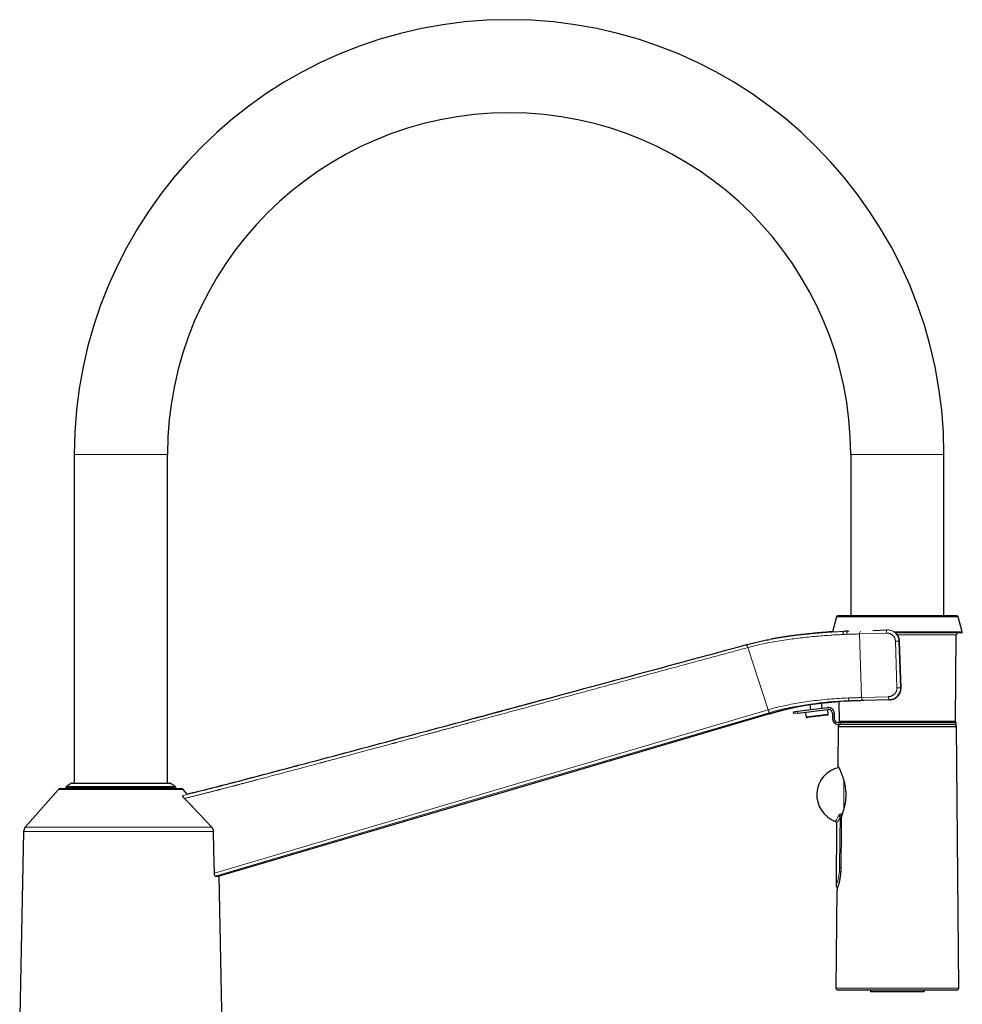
# Model space of a CAD drawing. Header units: millimetres. Extents: x 8 to 947, y 12 to 1137.
# Tile 41 of 41: x 704 to 947, y 883 to 1137. Entities that reach past the tile are written whole.
import ezdxf

# ---------------------------------------------------------------- set-up
doc = ezdxf.new("R2010")
doc.units = ezdxf.units.MM

msp = doc.modelspace()

# ---------------------------------------------------------------- linework, layer by layer
at = {"color": 7, "linetype": 'Continuous', "lineweight": 30}
for p, q in [((718.06, 1024.87), (718.06, 940.27)), ((742.06, 940.27), (742.06, 1024.87)), ((918.06, 1024.87), (918.06, 983.37)), ((942.06, 983.37), (942.06, 1024.87)), ((914.37, 983.07), (913.34, 979.25)), ((945.36, 983.37), (914.75, 983.37)), ((946.79, 979.19), (945.75, 983.07)), ((917.4, 979.39), (917.36, 979.39)), ((923.77, 979.6), (927.41, 979.72)), ((946.6, 978.93), (929.57, 978.93)), ((931.01, 964.83), (930.61, 976.82)), ((945.06, 956.24), (945.25, 978.44)), ((913.45, 961.15), (915.01, 961.26)), ((915.01, 961.26), (915.06, 956.24)), ((928, 961.73), (921.41, 961.52)), ((928.15, 961.74), (928, 961.73)), ((903.34, 958.64), (904.33, 958.77)), ((903.4, 958.15), (903.34, 958.64)), ((904.33, 958.77), (912.14, 959.72)), ((904.39, 958.27), (912.2, 959.23)), ((906.2, 959.06), (906.42, 959.08)), ((906.2, 959.06), (906.21, 959)), ((906.42, 959.08), (912.15, 959.77)), ((907.53, 960.52), (907.69, 959.24)), ((910.66, 959.6), (910.51, 960.89)), ((912.15, 959.73), (912.15, 959.77)), ((912.21, 958.04), (912.17, 959.22)), ((897.14, 958.12), (755.35, 916.28)), ((904.39, 958.27), (903.4, 958.15)), ((906.31, 958.5), (906.55, 957.36)), ((911.95, 957.74), (906.88, 957.13)), ((913.32, 958.24), (913.32, 956.87)), ((913.82, 958.24), (913.82, 956.87)), ((944.86, 956.04), (915.26, 956.04)), ((919.81, 956.04), (919.81, 955.87)), ((940.31, 955.87), (940.31, 956.04)), ((914.8, 954.87), (914.72, 944.87)), ((914.8, 954.87), (945.31, 954.87)), ((915.32, 955.87), (914.82, 955.87)), ((915.32, 955.37), (914.82, 955.37)), ((915.32, 955.87), (915.32, 955.37)), ((945.21, 955.87), (915.32, 955.87)), ((945.21, 955.37), (915.32, 955.37)), ((945.21, 955.37), (945.21, 955.87)), ((945.87, 887.47), (945.31, 954.87)), ((714.02, 938.63), (705.45, 928.91)), ((714.55, 938.87), (745.57, 938.87)), ((715.91, 939.11), (715.91, 938.87)), ((717.33, 940.22), (716.04, 939.36)), ((717.5, 940.27), (721.17, 940.27)), ((721.17, 940.27), (742.62, 940.27)), ((744.07, 939.36), (742.78, 940.22)), ((744.21, 938.87), (744.21, 939.11)), ((747.15, 937.43), (746.09, 938.63)), ((914.42, 929.94), (914.28, 913.9)), ((705, 927.76), (704, 880.12)), ((756.85, 844.93), (755.35, 916.28)), ((914.45, 912.65), (914.24, 887.47)), ((945.37, 886.97), (914.74, 886.97)), ((923.11, 886.97), (923.11, 886.47)), ((930.06, 886.47), (923.11, 886.47)), ((937.01, 886.47), (930.06, 886.47)), ((937.01, 886.47), (937.01, 886.97))]:
    msp.add_line(p, q, dxfattribs=at)
at = {"color": 8, "linetype": 'Continuous', "lineweight": 0}
for p, q in [((742.06, 1024.87), (718.06, 1024.87)), ((918.06, 1024.87), (942.06, 1024.87)), ((945.75, 983.07), (914.37, 983.07)), ((916.67, 979.37), (916.43, 979.35)), ((917.36, 979.39), (917.65, 979.4)), ((927.23, 978.91), (920.34, 978.69)), ((927.41, 979.72), (927.45, 979.72)), ((946.79, 979.19), (929.24, 979.19)), ((920.87, 962.3), (920.34, 978.69)), ((930.48, 976.82), (929.57, 976.79)), ((929.96, 964.8), (929.57, 976.79)), ((945.25, 978.44), (930.07, 978.44)), ((930.48, 976.82), (930.87, 964.83)), ((896.8, 959.16), (891.55, 975.18)), ((930.87, 964.83), (929.96, 964.8)), ((930.87, 964.83), (931.01, 964.83)), ((917.89, 961.4), (917.78, 961.4)), ((920.87, 962.3), (927.77, 962.52)), ((904.33, 958.77), (904.39, 958.27)), ((906.55, 957.36), (912.21, 958.04)), ((915.06, 956.24), (945.06, 956.24)), ((746.09, 938.63), (714.02, 938.63)), ((720.04, 939.11), (715.91, 939.11)), ((716.04, 939.36), (744.07, 939.36)), ((721.05, 940.22), (717.33, 940.22)), ((744.21, 939.11), (720.04, 939.11)), ((742.78, 940.22), (721.05, 940.22)), ((705.45, 928.91), (753.47, 928.91)), ((753.94, 927.76), (705, 927.76)), ((914.24, 887.47), (930.06, 887.47)), ((930.06, 887.47), (945.87, 887.47))]:
    msp.add_line(p, q, dxfattribs=at)
at = {"color": 8, "linetype": 'Continuous', "lineweight": 0, "flags": 128}
for points in [[(930.61, 976.82), (930.54, 976.82), (930.48, 976.82)], [(930.61, 976.82), (930.61, 976.82), (930.61, 976.83)], [(931.01, 964.83), (931.01, 964.83), (931.01, 964.83)], [(921.41, 961.52), (921.36, 961.52), (921.32, 961.53), (921.28, 961.54), (921.23, 961.56), (921.19, 961.58), (921.15, 961.61), (921.11, 961.65), (921.07, 961.69), (921.04, 961.74), (921.01, 961.79), (920.98, 961.84), (920.95, 961.9), (920.93, 961.96), (920.91, 962.03), (920.9, 962.09), (920.89, 962.16), (920.88, 962.23), (920.87, 962.3)], [(754.16, 917.09), (834.03, 940.65), (896.8, 959.16)], [(897.01, 958.4), (825.7, 937.37), (754.39, 916.33)], [(916.31, 933.73), (916.31, 933.75), (916.31, 933.93), (916.31, 934.11), (916.31, 934.29), (916.31, 934.47), (916.31, 934.66), (916.31, 934.85), (916.31, 935.04), (916.31, 935.23), (916.31, 935.43), (916.31, 935.62), (916.31, 935.82), (916.31, 936.02), (916.31, 936.22), (916.31, 936.42), (916.31, 936.62), (916.31, 936.82), (916.31, 937.02), (916.31, 937.22), (916.31, 937.42), (916.31, 937.62), (916.31, 937.82), (916.31, 938.02), (916.31, 938.22), (916.31, 938.42), (916.31, 938.62), (916.31, 938.82), (916.31, 939.01), (916.31, 939.21), (916.31, 939.4), (916.31, 939.59), (916.31, 939.78), (916.31, 939.97), (916.31, 940.16), (916.31, 940.34), (916.31, 940.52), (916.31, 940.7), (916.31, 940.75)], [(915.19, 918.52), (915.26, 925.82), (915.31, 931.56)], [(915.81, 932.32), (915.87, 932.31), (915.88, 932.31)]]:
    msp.add_lwpolyline(points, dxfattribs=at)
at = {"color": 7, "linetype": 'Continuous', "lineweight": 30, "flags": 128}
for points in [[(915.6, 930.98), (915.58, 928.13), (915.56, 925.9)], [(754.16, 917.09), (754.03, 923.07), (753.94, 927.76)], [(915.56, 925.9), (915.52, 921.53), (915.49, 918.1)]]:
    msp.add_lwpolyline(points, dxfattribs=at)
at = {"color": 7, "linetype": 'Continuous', "lineweight": 30}
for centre, radius, start, end in [((830.06, 1024.87), 112, 0, 180), ((830.06, 1024.87), 88, 0, 180), ((914.75, 982.97), 0.4, 90, 165), ((945.36, 982.97), 0.4, 15, 90), ((945.75, 978.43), 0.5, 90, 179.5), ((946.6, 979.13), 0.2, 270, 15), ((912.32, 958.24), 1.5, 0, 97), ((912.32, 958.24), 1, 0, 97), ((906.85, 957.42), 0.3, 191.8701, 276.8701), ((911.91, 958.03), 0.3, 276.8701, 1.8701), ((914.82, 956.87), 1.5, 180, 270), ((914.82, 956.87), 1, 180, 270), ((915.26, 956.24), 0.2, 180.5, 270), ((944.86, 956.24), 0.2, 270, 359.5), ((915.35, 954.87), 0.5, 90, 179.5225), ((944.76, 954.87), 0.5, 0.4775, 90), ((916.56, 937.23), 7.25, 102.5202, 250.0602), ((714.55, 938.17), 0.7, 90, 138.5902), ((716.21, 939.11), 0.3, 123.6901, 180), ((717.5, 939.97), 0.3, 90, 123.6901), ((742.62, 939.97), 0.3, 56.3099, 90), ((743.91, 939.11), 0.3, 0, 56.3099), ((745.57, 938.17), 0.7, 41.4098, 90), ((706.8, 927.72), 1.8, 138.5902, 178.8), ((914.74, 887.47), 0.5, 179.5225, 270), ((945.37, 887.47), 0.5, 270, 0.4775)]:
    msp.add_arc(centre, radius, start, end, dxfattribs=at)
at = {"color": 8, "linetype": 'Continuous', "lineweight": 0}
for centre, radius, start, end in [((921.27, 978.77), 0.934, 137.8032, 184.8923), ((928.16, 979.13), 0.95, 141.6451, 193.2072), ((879.41, 972.11), 12.52, 14.1909, 17.8518), ((928.7, 962.37), 0.949, 170.5282, 222.1036), ((881, 954.33), 16.52, 14.263, 17.0135), ((914.77, 931.39), 0.566, 17.0485, 71.0002), ((901.21, 933.84), 14.68, 352.8666, 354.079), ((916.02, 974.96), 56.44, 269.1646, 269.4673)]:
    msp.add_arc(centre, radius, start, end, dxfattribs=at)
for points, knots in [([(897.23, 977.28), (897.67, 977.36), (898.59, 977.53), (899.98, 977.75), (901.4, 977.97), (902.81, 978.16), (904.23, 978.34), (905.64, 978.51), (907.06, 978.66), (908.46, 978.79), (909.85, 978.91), (911.22, 979.02), (912.56, 979.12), (913.87, 979.21), (915.17, 979.28), (916.01, 979.33), (916.43, 979.35)], [0, 0, 0, 0, 0.066638, 0.138242, 0.209801, 0.281311, 0.352765, 0.425462, 0.498102, 0.570673, 0.643172, 0.715606, 0.786697, 0.857767, 0.928852, 1, 1, 1, 1]), ([(916.43, 979.35), (916.38, 979.33), (916.31, 979.31), (916.22, 979.21), (916.16, 979.1), (916.12, 978.97), (916.08, 978.79), (916.08, 978.63), (916.08, 978.53)], [0, 0, 0, 0, 0.239821, 0.368601, 0.500015, 0.631426, 0.7602, 1, 1, 1, 1]), ([(916.43, 979.35), (916.61, 979.36), (916.94, 979.37), (917.26, 979.39), (917.4, 979.39)], [0, 0, 0, 0, 0.560001, 1, 1, 1, 1]), ([(917.4, 979.39), (917.39, 979.39), (917.37, 979.39), (917.34, 979.38), (917.3, 979.36), (917.26, 979.33), (917.21, 979.29), (917.17, 979.23), (917.14, 979.18), (917.11, 979.11), (917.08, 979.04), (917.06, 978.96), (917.04, 978.87), (917.03, 978.78), (917.03, 978.68), (917.03, 978.61), (917.03, 978.58)], [0, 0, 0, 0, 0.048305, 0.103327, 0.165377, 0.234674, 0.311289, 0.395068, 0.462373, 0.533159, 0.606997, 0.683345, 0.761559, 0.840918, 0.920656, 1, 1, 1, 1]), ([(929.57, 976.79), (929.57, 976.84), (929.56, 976.94), (929.54, 977.08), (929.51, 977.23), (929.47, 977.37), (929.42, 977.51), (929.36, 977.64), (929.3, 977.78), (929.22, 977.9), (929.13, 978.02), (929.04, 978.13), (928.94, 978.24), (928.83, 978.35), (928.7, 978.46), (928.55, 978.56), (928.4, 978.64), (928.25, 978.72), (928.07, 978.79), (927.88, 978.85), (927.66, 978.89), (927.45, 978.92), (927.3, 978.92), (927.23, 978.91)], [0, 0, 0, 0, 0.041924, 0.08345, 0.124783, 0.166131, 0.207701, 0.249697, 0.291475, 0.332945, 0.374295, 0.415718, 0.457405, 0.499545, 0.549485, 0.59915, 0.648837, 0.698843, 0.749459, 0.812067, 0.874339, 0.936808, 1, 1, 1, 1]), ([(927.41, 979.72), (927.54, 979.72), (927.8, 979.72), (928.18, 979.65), (928.55, 979.54), (928.9, 979.38), (929.23, 979.17), (929.54, 978.92), (929.8, 978.64), (930.03, 978.31), (930.21, 977.97), (930.35, 977.6), (930.45, 977.21), (930.47, 976.95), (930.48, 976.82)], [0, 0, 0, 0, 0.083458, 0.1668, 0.250078, 0.333278, 0.416389, 0.49947, 0.582643, 0.665986, 0.749476, 0.833021, 0.916531, 1, 1, 1, 1]), ([(916.08, 978.53), (915.46, 978.5), (914.22, 978.44), (912.28, 978.31), (910.29, 978.16), (908.24, 977.98), (906.15, 977.77), (904.04, 977.53), (901.92, 977.24), (899.8, 976.92), (897.69, 976.56), (895.6, 976.15), (893.56, 975.7), (892.21, 975.35), (891.55, 975.18)], [0, 0, 0, 0, 0.081853, 0.164724, 0.248451, 0.332833, 0.417635, 0.502599, 0.587451, 0.671905, 0.75567, 0.838459, 0.919991, 1, 1, 1, 1]), ([(917.03, 978.58), (916.85, 978.57), (916.54, 978.56), (916.22, 978.54), (916.08, 978.53)], [0, 0, 0, 0, 0.559999, 1, 1, 1, 1]), ([(920.34, 978.69), (920.16, 978.68), (919.81, 978.67), (919.27, 978.65), (918.72, 978.64), (918.16, 978.62), (917.6, 978.6), (917.22, 978.59), (917.03, 978.58)], [0, 0, 0, 0, 0.167453, 0.334455, 0.501115, 0.667535, 0.833803, 1, 1, 1, 1]), ([(891.46, 975.15), (890.44, 974.87), (888.39, 974.32), (885.33, 973.49), (882.29, 972.67), (879.27, 971.85), (876.28, 971.04), (873.33, 970.25), (870.42, 969.46), (867.52, 968.67), (864.63, 967.89), (861.73, 967.11), (858.83, 966.32), (855.95, 965.54), (853.09, 964.77), (850.24, 964), (847.42, 963.24), (844.61, 962.48), (841.82, 961.72), (839.05, 960.98), (836.3, 960.23), (833.57, 959.49), (830.86, 958.76), (828.16, 958.03), (825.61, 957.34), (823.2, 956.69), (821.3, 956.18), (820, 955.83), (819.44, 955.68), (819.23, 955.62), (819.15, 955.6), (819.07, 955.58), (818.99, 955.55), (818.68, 955.47), (818.17, 955.33), (817.46, 955.14), (816.68, 954.93), (815.83, 954.7), (814.9, 954.45), (814, 954.21), (813.12, 953.97), (812.26, 953.74), (811.42, 953.51), (810.61, 953.29), (809.81, 953.08), (809.05, 952.87), (808.33, 952.68), (807.64, 952.49), (806.97, 952.31), (806.31, 952.13), (805.67, 951.96), (805.05, 951.79), (804.45, 951.63), (803.87, 951.47), (803.3, 951.32), (802.74, 951.17), (802.2, 951.02), (801.67, 950.88), (801.29, 950.78), (801.04, 950.71), (800.92, 950.68), (800.79, 950.64), (800.63, 950.6), (800.46, 950.56), (800.3, 950.51), (800.13, 950.47), (799.67, 950.34), (798.82, 950.11), (797.58, 949.78), (796.24, 949.42), (794.92, 949.07), (793.62, 948.72), (792.34, 948.37), (791.08, 948.03), (789.84, 947.7), (788.63, 947.38), (787.45, 947.06), (786.28, 946.75), (785.17, 946.45), (784.13, 946.17), (783.38, 945.97), (782.88, 945.84), (782.6, 945.76), (782.31, 945.69), (782.01, 945.6), (781.71, 945.52), (780.9, 945.31), (779.6, 944.96), (777.8, 944.48), (776.03, 944.01), (774.37, 943.57), (772.81, 943.15), (771.35, 942.77), (769.91, 942.38), (768.49, 942.01), (767.08, 941.63), (765.93, 941.33), (765.23, 941.14), (764.97, 941.07), (764.9, 941.06), (764.82, 941.04), (764.75, 941.02), (764.68, 941), (764.6, 940.98), (764.42, 940.93), (764.13, 940.85), (763.76, 940.75), (763.35, 940.65), (762.92, 940.53), (762.47, 940.41), (762.03, 940.3), (761.62, 940.19), (761.22, 940.09), (760.84, 939.99), (760.49, 939.89), (760.23, 939.83), (760.06, 939.78), (759.97, 939.76), (759.86, 939.73), (759.76, 939.7), (759.66, 939.68), (759.56, 939.65), (759.46, 939.62), (759.18, 939.55), (758.75, 939.44), (758.18, 939.29), (757.63, 939.15), (757.09, 939.01), (756.59, 938.88), (756.12, 938.75), (755.78, 938.67), (755.53, 938.6), (755.38, 938.56), (755.21, 938.52), (755.05, 938.48), (754.66, 938.38), (754.06, 938.23), (753.25, 938.02), (752.45, 937.82), (751.61, 937.6), (750.74, 937.39), (749.84, 937.16), (748.96, 936.94), (748.1, 936.73), (747.25, 936.53), (746.7, 936.39), (746.42, 936.32)], [0, 0, 0, 0, 0.021236, 0.042345, 0.063324, 0.084176, 0.104899, 0.125127, 0.145231, 0.165211, 0.185068, 0.205202, 0.225207, 0.245083, 0.26483, 0.284449, 0.303938, 0.323299, 0.34253, 0.361633, 0.380606, 0.399451, 0.418167, 0.436754, 0.455212, 0.471026, 0.486745, 0.494456, 0.497841, 0.498373, 0.498904, 0.499436, 0.499967, 0.500695, 0.505665, 0.510567, 0.5154, 0.521879, 0.528231, 0.534456, 0.540552, 0.54652, 0.552258, 0.557872, 0.563363, 0.568731, 0.573579, 0.578322, 0.58296, 0.587492, 0.59192, 0.596166, 0.60031, 0.604354, 0.608295, 0.612136, 0.615875, 0.619512, 0.623048, 0.623812, 0.624572, 0.6255, 0.626655, 0.627808, 0.628959, 0.630109, 0.631256, 0.638427, 0.647765, 0.656978, 0.666064, 0.675026, 0.683861, 0.692571, 0.701155, 0.709446, 0.717616, 0.725665, 0.733594, 0.740471, 0.747255, 0.749016, 0.750916, 0.752997, 0.755075, 0.757148, 0.759217, 0.771729, 0.784095, 0.796314, 0.808388, 0.818517, 0.828542, 0.838461, 0.848275, 0.857984, 0.867588, 0.872005, 0.872499, 0.872993, 0.873487, 0.873981, 0.874474, 0.874967, 0.875607, 0.878276, 0.88087, 0.88339, 0.886649, 0.889776, 0.892769, 0.895629, 0.898356, 0.90095, 0.903411, 0.905739, 0.906233, 0.906934, 0.90764, 0.908344, 0.909045, 0.909743, 0.910439, 0.911132, 0.915427, 0.919289, 0.923063, 0.926749, 0.930347, 0.933441, 0.936466, 0.937403, 0.938522, 0.939659, 0.940793, 0.941923, 0.947601, 0.953188, 0.958682, 0.964084, 0.970396, 0.976577, 0.982628, 0.988549, 0.99434, 1, 1, 1, 1]), ([(891.24, 975.92), (891.24, 975.92), (891.24, 975.92), (891.24, 975.92), (891.24, 975.92)], [0, 0, 0, 0, 0.500004, 1, 1, 1, 1]), ([(891.24, 975.92), (891.25, 975.91), (891.25, 975.9), (891.28, 975.8), (891.31, 975.7), (891.34, 975.58), (891.4, 975.4), (891.44, 975.25), (891.46, 975.15)], [0, 0, 0, 0, 0.23941, 0.368353, 0.500047, 0.631735, 0.760658, 1, 1, 1, 1]), ([(891.55, 975.18), (891.53, 975.17), (891.5, 975.16), (891.48, 975.16), (891.46, 975.15)], [0, 0, 0, 0, 0.56, 1, 1, 1, 1]), ([(927.77, 962.52), (927.82, 962.53), (927.94, 962.53), (928.11, 962.56), (928.28, 962.6), (928.44, 962.65), (928.61, 962.71), (928.76, 962.78), (928.92, 962.87), (929.06, 962.97), (929.2, 963.08), (929.32, 963.19), (929.43, 963.3), (929.52, 963.42), (929.61, 963.54), (929.68, 963.66), (929.75, 963.79), (929.81, 963.93), (929.86, 964.07), (929.9, 964.21), (929.93, 964.35), (929.96, 964.5), (929.97, 964.65), (929.96, 964.75), (929.96, 964.8)], [0, 0, 0, 0, 0.050563, 0.100553, 0.150237, 0.199884, 0.249764, 0.300525, 0.350591, 0.400252, 0.449806, 0.499553, 0.541867, 0.583661, 0.625122, 0.666439, 0.707805, 0.749412, 0.791683, 0.833476, 0.874996, 0.916451, 0.95805, 1, 1, 1, 1]), ([(930.87, 964.83), (930.87, 964.71), (930.87, 964.48), (930.8, 964.03), (930.64, 963.51), (930.32, 962.96), (929.92, 962.51), (929.46, 962.16), (928.98, 961.92), (928.49, 961.77), (928.16, 961.74), (928, 961.73)], [0, 0, 0, 0, 0.074095, 0.146639, 0.286867, 0.420948, 0.548901, 0.670751, 0.786526, 0.896262, 1, 1, 1, 1]), ([(896.83, 959.17), (897.53, 959.37), (898.93, 959.77), (901.07, 960.24), (903.21, 960.66), (905.34, 961.02), (907.63, 961.36), (910.06, 961.66), (912.6, 961.9), (915.08, 962.09), (916.66, 962.15), (917.45, 962.18)], [0, 0, 0, 0, 0.099008, 0.198416, 0.298495, 0.398572, 0.498816, 0.624222, 0.749495, 0.8749, 1, 1, 1, 1]), ([(910.51, 960.89), (911.35, 960.97), (912.34, 961.08), (913.3, 961.14), (913.45, 961.15)], [0, 0, 0, 0, 0.841526, 1, 1, 1, 1]), ([(917.9, 961.4), (917.84, 961.41), (917.76, 961.42), (917.66, 961.52), (917.59, 961.62), (917.53, 961.75), (917.47, 961.93), (917.45, 962.08), (917.44, 962.18)], [0, 0, 0, 0, 0.2394362, 0.3683481, 0.5000051, 0.6316614, 0.7605708, 1, 1, 1, 1]), ([(917.45, 962.18), (917.64, 962.19), (918.04, 962.2), (918.62, 962.22), (919.2, 962.24), (919.76, 962.26), (920.32, 962.28), (920.69, 962.29), (920.87, 962.3)], [0, 0, 0, 0, 0.166123, 0.332382, 0.498833, 0.665539, 0.832568, 1, 1, 1, 1]), ([(896.8, 959.16), (896.8, 959.16), (896.81, 959.16), (896.82, 959.17), (896.83, 959.17)], [0, 0, 0, 0, 0.56, 1, 1, 1, 1]), ([(896.83, 959.17), (896.84, 959.12), (896.87, 959.04), (896.91, 958.9), (896.94, 958.78), (896.98, 958.66), (897.01, 958.56), (897.03, 958.48), (897.04, 958.43), (897.05, 958.41), (897.05, 958.41)], [0, 0, 0, 0, 0.117885, 0.241664, 0.36971, 0.5, 0.63029, 0.758336, 0.882115, 1, 1, 1, 1]), ([(909.47, 960.76), (908.91, 960.7), (907.65, 960.55), (905.64, 960.26), (903.49, 959.9), (901.32, 959.49), (899.16, 959.01), (897.75, 958.61), (897.05, 958.41)], [0, 0, 0, 0, 0.139223, 0.312612, 0.485658, 0.658653, 0.829987, 1, 1, 1, 1]), ([(746.06, 937.06), (748.24, 937.6), (752.59, 938.67), (759.1, 940.35), (765.61, 942.07), (772.12, 943.8), (778.62, 945.53), (785.13, 947.27), (795.43, 950.03), (807.31, 953.23), (817.03, 955.86), (820.79, 956.87)], [0, 0, 0, 0, 0.087019, 0.173999, 0.261058, 0.348152, 0.435248, 0.522346, 0.609445, 0.848975, 1, 1, 1, 1]), ([(897.05, 958.41), (897.04, 958.4), (897.03, 958.4), (897.01, 958.4), (897.01, 958.4)], [0, 0, 0, 0, 0.56, 1, 1, 1, 1]), ([(897.05, 958.41), (897.06, 958.37), (897.08, 958.31), (897.11, 958.23), (897.12, 958.18), (897.13, 958.14), (897.14, 958.12), (897.14, 958.12), (897.14, 958.12)], [0, 0, 0, 0, 0.186678, 0.373309, 0.559932, 0.706581, 0.853265, 1, 1, 1, 1]), ([(914.09, 930.42), (914.1, 930.43), (914.11, 930.45), (914.21, 930.59), (914.34, 930.81), (914.52, 931.11), (914.72, 931.47), (914.87, 931.77), (914.95, 931.93)], [0, 0, 0, 0, 0.189337, 0.349732, 0.519833, 0.683431, 0.835983, 1, 1, 1, 1]), ([(915.31, 931.56), (915.19, 931.31), (914.94, 930.81), (914.65, 930.3), (914.47, 930.02), (914.4, 929.91), (914.42, 929.94), (914.42, 929.94)], [0, 0, 0, 0, 0.252037, 0.498198, 0.745131, 0.999412, 1, 1, 1, 1]), ([(914.95, 931.93), (914.97, 931.96), (915.01, 932.02), (915.08, 932.1), (915.14, 932.15), (915.2, 932.2), (915.28, 932.24), (915.38, 932.29), (915.52, 932.32), (915.66, 932.33), (915.76, 932.33), (915.81, 932.32)], [0, 0, 0, 0, 0.1416627, 0.2726221, 0.3536689, 0.4295129, 0.5000757, 0.631985, 0.7585482, 0.8807498, 1, 1, 1, 1]), ([(915.77, 931.98), (915.74, 931.99), (915.69, 932), (915.61, 931.98), (915.54, 931.94), (915.47, 931.88), (915.42, 931.82), (915.37, 931.74), (915.34, 931.65), (915.32, 931.59), (915.31, 931.56)], [0, 0, 0, 0, 0.108024, 0.212808, 0.322912, 0.442407, 0.571886, 0.709848, 0.853642, 1, 1, 1, 1]), ([(914.28, 913.9), (914.29, 913.92), (914.3, 913.95), (914.4, 914.21), (914.54, 914.63), (914.71, 915.2), (914.89, 915.9), (915.05, 916.71), (915.16, 917.6), (915.18, 918.22), (915.19, 918.52)], [0, 0, 0, 0, 0.123467, 0.248315, 0.374438, 0.500061, 0.626458, 0.752137, 0.877698, 1, 1, 1, 1])]:
    msp.add_open_spline(points, degree=3, knots=knots, dxfattribs=at)
at = {"color": 7, "linetype": 'Continuous', "lineweight": 30}
for points, knots in [([(913.34, 979.25), (913.33, 979.25), (913.05, 979.22), (912.5, 979.18), (911.71, 979.12), (910.94, 979.05), (910.19, 978.99), (909.46, 978.92), (908.74, 978.85), (908.04, 978.78), (907.35, 978.71), (906.69, 978.64), (906.05, 978.57), (905.43, 978.5), (904.83, 978.43), (904.26, 978.36), (903.7, 978.29), (903.16, 978.22), (902.65, 978.15), (902.15, 978.08), (901.68, 978.01), (901.24, 977.95), (900.81, 977.88), (900.4, 977.82), (900.01, 977.76), (899.63, 977.7), (899.27, 977.64), (898.94, 977.58), (898.63, 977.53), (898.33, 977.48), (898.14, 977.44), (898.05, 977.43)], [0, 0, 0, 0, 0.001793, 0.0554112, 0.1067751, 0.1568545, 0.2056501, 0.2531629, 0.3003237, 0.3461504, 0.390644, 0.4338054, 0.4756353, 0.5161348, 0.5553045, 0.593064, 0.629501, 0.664616, 0.6984095, 0.7308823, 0.7614898, 0.790824, 0.8188851, 0.8456733, 0.8716962, 0.8963938, 0.9197662, 0.9418132, 0.9625347, 0.9819304, 1, 1, 1, 1]), ([(916.67, 979.37), (916.67, 979.37), (916.66, 979.37), (916.64, 979.37), (916.61, 979.37), (916.58, 979.37), (916.56, 979.37), (916.55, 979.37)], [0, 0, 0, 0, 0.108622, 0.282488, 0.521666, 0.826176, 1, 1, 1, 1]), ([(917.36, 979.39), (917.24, 979.39), (917.01, 979.38), (916.79, 979.37), (916.67, 979.37)], [0, 0, 0, 0, 0.499947, 1, 1, 1, 1]), ([(930.61, 976.82), (930.6, 976.96), (930.58, 977.22), (930.49, 977.6), (930.35, 977.97), (930.16, 978.32), (929.93, 978.64), (929.76, 978.84), (929.65, 978.93), (929.65, 978.93)], [0, 0, 0, 0, 0.165354, 0.330805, 0.496334, 0.661762, 0.826905, 0.99173, 1, 1, 1, 1]), ([(930.61, 976.83), (930.61, 976.88), (930.6, 976.98), (930.58, 977.14), (930.55, 977.31), (930.51, 977.48), (930.46, 977.66), (930.39, 977.84), (930.31, 978.03), (930.21, 978.22), (930.1, 978.41), (929.97, 978.58), (929.84, 978.74), (929.74, 978.85), (929.68, 978.9), (929.66, 978.91)], [0, 0, 0, 0, 0.064359, 0.132468, 0.204336, 0.279964, 0.359342, 0.442449, 0.529253, 0.619714, 0.71379, 0.811448, 0.895567, 0.98219, 1, 1, 1, 1]), ([(891.33, 975.94), (891.81, 976.07), (892.76, 976.32), (894.21, 976.66), (895.66, 976.97), (896.66, 977.18), (897.19, 977.27), (897.23, 977.28)], [0, 0, 0, 0, 0.245127, 0.489936, 0.734502, 0.978873, 1, 1, 1, 1]), ([(898.17, 977.45), (898.04, 977.43), (897.8, 977.39), (897.56, 977.34), (897.44, 977.32)], [0, 0, 0, 0, 0.535835, 1, 1, 1, 1]), ([(820.79, 956.87), (822.99, 957.46), (846.48, 963.81), (869.96, 970.16), (891.24, 975.92)], [0, 0, 0, 0, 0.093763, 1, 1, 1, 1]), ([(891.24, 975.92), (891.26, 975.93), (891.29, 975.93), (891.32, 975.94), (891.33, 975.94)], [0, 0, 0, 0, 0.560006, 1, 1, 1, 1]), ([(928.15, 961.74), (928.34, 961.75), (928.71, 961.79), (929.26, 961.98), (929.66, 962.2), (929.92, 962.4), (930.07, 962.53), (930.27, 962.74), (930.53, 963.06), (930.79, 963.55), (930.95, 964.03), (931.01, 964.48), (931.01, 964.71), (931.01, 964.83)], [0, 0, 0, 0, 0.122246, 0.246151, 0.371811, 0.414166, 0.456731, 0.499508, 0.600652, 0.717741, 0.850775, 0.923386, 1, 1, 1, 1]), ([(747.15, 937.43), (751.17, 938.44), (759.21, 940.46), (771.23, 943.65), (783.25, 946.83), (795.26, 950.04), (807.27, 953.26), (823.32, 957.57), (835.36, 960.82), (843.4, 962.98)], [0, 0, 0, 0, 0.124898, 0.249749, 0.374598, 0.499444, 0.624285, 0.749119, 1, 1, 1, 1]), ([(917.78, 961.4), (917.02, 961.37), (915.47, 961.31), (913.01, 961.13), (910.99, 960.95), (909.79, 960.8), (909.47, 960.76)], [0, 0, 0, 0, 0.287801, 0.590046, 0.891781, 1, 1, 1, 1]), ([(909.51, 960.78), (909.51, 960.78), (909.55, 960.78), (909.63, 960.79), (909.76, 960.81), (909.9, 960.82), (910.06, 960.84), (910.24, 960.86), (910.41, 960.88), (910.61, 960.9), (910.83, 960.92), (911.07, 960.95), (911.29, 960.97), (911.49, 960.99), (911.67, 961.01), (911.82, 961.02), (911.98, 961.04), (912.15, 961.05), (912.34, 961.07), (912.53, 961.09), (912.73, 961.1), (912.94, 961.12), (913.17, 961.14), (913.41, 961.16), (913.66, 961.18), (913.87, 961.19), (914, 961.2), (914.03, 961.2)], [0, 0, 0, 0, 0.001425, 0.027062, 0.055936, 0.088102, 0.123601, 0.161978, 0.199835, 0.236522, 0.291806, 0.3442, 0.393705, 0.440322, 0.475536, 0.509138, 0.544337, 0.58215, 0.622581, 0.664842, 0.709632, 0.756956, 0.806819, 0.860204, 0.916235, 0.974643, 1, 1, 1, 1]), ([(921.41, 961.52), (921.2, 961.51), (920.78, 961.5), (920.14, 961.47), (919.53, 961.45), (918.96, 961.44), (918.43, 961.42), (918.08, 961.41), (917.9, 961.4)], [0, 0, 0, 0, 0.186798, 0.373416, 0.559968, 0.706565, 0.853229, 1, 1, 1, 1]), ([(928.17, 961.74), (928.19, 961.74), (928.23, 961.74), (928.28, 961.75), (928.33, 961.75), (928.38, 961.76), (928.44, 961.77), (928.51, 961.78), (928.56, 961.79), (928.58, 961.79), (928.59, 961.79)], [0, 0, 0, 0, 0.19085, 0.276056, 0.355674, 0.504782, 0.653314, 0.803396, 0.955033, 1, 1, 1, 1]), ([(897.14, 958.12), (897.52, 958.23), (898.28, 958.45), (899.42, 958.77), (900.57, 959.08), (901.7, 959.37), (902.45, 959.55), (902.82, 959.64)], [0, 0, 0, 0, 0.201736, 0.403471, 0.605208, 0.806953, 1, 1, 1, 1]), ([(897.17, 958.13), (897.18, 958.13), (897.19, 958.13), (897.21, 958.14), (897.23, 958.15), (897.25, 958.16), (897.28, 958.16), (897.3, 958.17), (897.32, 958.18), (897.35, 958.19), (897.39, 958.2), (897.44, 958.21), (897.5, 958.23), (897.57, 958.25), (897.65, 958.27), (897.75, 958.3), (897.88, 958.34), (898.01, 958.38), (898.15, 958.42), (898.3, 958.46), (898.45, 958.5), (898.61, 958.55), (898.78, 958.6), (898.95, 958.64), (899.12, 958.69), (899.28, 958.73), (899.45, 958.78), (899.62, 958.83), (899.8, 958.87), (899.98, 958.92), (900.18, 958.98), (900.39, 959.03), (900.61, 959.09), (900.84, 959.15), (901.12, 959.22), (901.43, 959.3), (901.76, 959.38), (902.09, 959.46), (902.35, 959.53), (902.56, 959.57), (902.7, 959.61), (902.85, 959.64), (902.97, 959.67), (903.09, 959.7), (903.17, 959.72), (903.23, 959.73), (903.26, 959.74), (903.3, 959.75), (903.33, 959.75), (903.37, 959.76), (903.41, 959.77), (903.46, 959.78), (903.5, 959.79), (903.54, 959.8), (903.58, 959.81), (903.62, 959.82), (903.65, 959.83), (903.69, 959.83), (903.72, 959.84), (903.75, 959.85), (903.76, 959.85), (903.78, 959.85), (903.8, 959.86), (903.82, 959.86), (903.85, 959.87), (903.88, 959.87), (903.91, 959.88), (903.93, 959.89), (903.95, 959.89), (903.97, 959.89), (903.99, 959.9), (904.02, 959.91), (904.05, 959.91), (904.09, 959.92), (904.13, 959.93), (904.16, 959.93), (904.18, 959.94), (904.21, 959.94), (904.23, 959.95), (904.26, 959.96), (904.3, 959.96), (904.34, 959.97), (904.38, 959.98), (904.42, 959.99), (904.46, 960), (904.5, 960), (904.53, 960.01), (904.58, 960.02), (904.65, 960.03), (904.72, 960.05), (904.8, 960.06), (904.88, 960.08), (904.96, 960.09), (905.02, 960.11), (905.07, 960.11), (905.11, 960.12), (905.15, 960.13), (905.21, 960.14), (905.27, 960.15), (905.32, 960.16), (905.36, 960.17), (905.4, 960.18), (905.44, 960.18), (905.49, 960.19), (905.53, 960.2), (905.58, 960.21), (905.63, 960.22), (905.67, 960.23), (905.71, 960.23), (905.74, 960.24), (905.77, 960.24), (905.82, 960.25), (905.86, 960.26), (905.92, 960.27), (905.96, 960.28), (906.01, 960.28), (906.06, 960.29), (906.12, 960.3), (906.18, 960.31), (906.23, 960.32), (906.28, 960.33), (906.32, 960.34), (906.37, 960.34), (906.42, 960.35), (906.46, 960.36), (906.5, 960.37), (906.54, 960.37), (906.57, 960.38), (906.61, 960.38), (906.65, 960.39), (906.7, 960.4), (906.74, 960.4), (906.77, 960.41), (906.81, 960.41), (906.85, 960.42), (906.9, 960.43), (906.95, 960.43), (906.99, 960.44), (907.03, 960.45), (907.07, 960.45), (907.11, 960.46), (907.18, 960.47), (907.26, 960.48), (907.35, 960.5), (907.44, 960.51), (907.54, 960.52), (907.63, 960.54), (907.72, 960.55), (907.82, 960.56), (907.89, 960.57), (907.95, 960.58), (907.99, 960.59), (908.03, 960.59), (908.06, 960.6), (908.09, 960.6), (908.12, 960.6), (908.17, 960.61), (908.21, 960.62), (908.26, 960.62), (908.3, 960.63), (908.33, 960.63), (908.37, 960.64), (908.41, 960.64), (908.45, 960.65), (908.49, 960.65), (908.53, 960.66), (908.56, 960.66), (908.59, 960.66), (908.62, 960.67), (908.67, 960.67), (908.72, 960.68), (908.77, 960.69), (908.82, 960.69), (908.86, 960.7), (908.9, 960.7), (908.94, 960.71), (908.98, 960.71), (909.03, 960.72), (909.07, 960.72), (909.11, 960.73), (909.15, 960.73), (909.2, 960.74), (909.25, 960.75), (909.3, 960.75), (909.34, 960.76), (909.4, 960.76), (909.44, 960.77), (909.47, 960.77), (909.47, 960.77)], [0, 0, 0, 0, 0.007478, 0.015513, 0.022336, 0.026678, 0.030381, 0.033482, 0.036045, 0.038184, 0.04009, 0.043685, 0.048273, 0.052577, 0.057495, 0.064672, 0.072852, 0.082034, 0.091471, 0.100532, 0.111831, 0.122493, 0.132525, 0.144996, 0.156398, 0.167178, 0.178688, 0.189695, 0.201408, 0.213841, 0.227006, 0.240916, 0.255581, 0.271014, 0.286681, 0.30976, 0.332059, 0.3536, 0.374405, 0.384541, 0.394504, 0.404186, 0.412906, 0.420568, 0.427198, 0.430141, 0.432843, 0.435334, 0.438342, 0.442012, 0.446534, 0.4513, 0.455979, 0.460573, 0.465068, 0.470037, 0.474595, 0.479058, 0.484019, 0.486709, 0.489124, 0.491261, 0.493348, 0.496174, 0.499813, 0.504087, 0.508183, 0.511412, 0.51392, 0.516471, 0.519166, 0.522824, 0.527121, 0.532207, 0.536972, 0.540771, 0.543617, 0.546499, 0.549708, 0.553254, 0.557393, 0.562147, 0.567516, 0.572678, 0.577067, 0.580692, 0.584087, 0.590357, 0.597101, 0.605205, 0.613793, 0.622434, 0.630092, 0.636506, 0.640267, 0.644173, 0.64879, 0.654097, 0.659924, 0.66497, 0.669075, 0.672857, 0.676645, 0.680183, 0.684241, 0.689035, 0.693761, 0.697445, 0.700505, 0.703411, 0.706531, 0.710345, 0.714745, 0.718939, 0.723745, 0.727781, 0.731776, 0.736712, 0.741884, 0.746744, 0.750776, 0.753921, 0.757931, 0.76255, 0.76656, 0.769938, 0.772968, 0.775203, 0.778181, 0.782124, 0.786257, 0.789438, 0.791759, 0.794845, 0.798619, 0.802701, 0.806604, 0.810226, 0.813357, 0.81635, 0.819561, 0.823571, 0.831957, 0.837801, 0.845552, 0.85342, 0.859587, 0.867576, 0.874936, 0.881121, 0.884265, 0.88792, 0.891017, 0.893343, 0.895478, 0.897749, 0.900873, 0.904899, 0.90883, 0.911701, 0.913977, 0.916529, 0.919409, 0.922716, 0.926138, 0.928824, 0.930852, 0.933022, 0.935844, 0.939164, 0.94316, 0.947623, 0.951379, 0.954352, 0.957043, 0.959546, 0.962917, 0.966924, 0.970128, 0.97247, 0.975185, 0.979523, 0.983624, 0.987175, 0.990243, 0.993956, 0.999058, 1, 1, 1, 1]), ([(914.98, 944.32), (914.96, 944.36), (914.86, 944.58), (914.75, 944.8), (914.73, 944.85), (914.72, 944.87)], [0, 0, 0, 0, 0.106129, 0.560868, 1, 1, 1, 1]), ([(914.72, 944.87), (914.73, 944.85), (914.75, 944.82), (914.87, 944.57), (914.93, 944.45)], [0, 0, 0, 0, 0.490267, 1, 1, 1, 1]), ([(914.93, 944.45), (914.98, 944.33), (915.09, 944.1), (915.28, 943.68), (915.46, 943.26), (915.62, 942.86), (915.82, 942.34), (916.04, 941.69), (916.26, 940.98), (916.42, 940.33), (916.54, 939.75), (916.65, 939.04), (916.75, 938.2), (916.78, 937.34), (916.76, 936.59), (916.71, 935.94), (916.62, 935.21), (916.48, 934.4), (916.27, 933.55), (916.03, 932.72), (915.85, 932.23), (915.76, 931.98)], [0, 0, 0, 0, 0.062732, 0.124833, 0.166295, 0.208073, 0.250401, 0.314631, 0.376885, 0.417758, 0.458449, 0.499249, 0.562506, 0.624436, 0.665659, 0.707278, 0.749678, 0.810499, 0.871849, 0.934711, 1, 1, 1, 1]), ([(746.42, 936.32), (746.34, 936.41), (746.23, 936.53), (746.12, 936.69), (746.06, 936.8), (746.01, 936.9), (746, 936.98), (746.01, 937.04), (746.04, 937.05), (746.06, 937.06)], [0, 0, 0, 0, 0.259855, 0.379446, 0.49874, 0.625294, 0.745866, 0.868258, 1, 1, 1, 1]), ([(746.42, 936.32), (746.58, 936.16), (746.91, 935.82), (747.41, 935.31), (747.92, 934.78), (748.45, 934.24), (748.98, 933.67), (749.54, 933.09), (750.09, 932.51), (750.64, 931.93), (751.18, 931.36), (751.73, 930.77), (752.3, 930.16), (752.88, 929.54), (753.27, 929.12), (753.46, 928.91)], [0, 0, 0, 0, 0.067757, 0.137642, 0.209655, 0.283796, 0.360068, 0.438468, 0.518999, 0.594689, 0.67217, 0.751442, 0.832504, 0.915356, 1, 1, 1, 1]), ([(915.76, 931.98), (915.75, 931.94), (915.72, 931.87), (915.69, 931.76), (915.67, 931.64), (915.65, 931.52), (915.63, 931.38), (915.61, 931.25), (915.61, 931.11), (915.6, 931.02), (915.6, 930.98)], [0, 0, 0, 0, 0.124377, 0.248425, 0.373265, 0.499997, 0.62717, 0.75213, 0.876016, 1, 1, 1, 1]), ([(753.94, 927.76), (753.93, 927.81), (753.93, 927.92), (753.9, 928.07), (753.87, 928.22), (753.81, 928.37), (753.75, 928.52), (753.67, 928.66), (753.57, 928.79), (753.5, 928.87), (753.46, 928.91)], [0, 0, 0, 0, 0.121255, 0.243391, 0.366508, 0.490701, 0.616064, 0.742681, 0.870635, 1, 1, 1, 1]), ([(914.09, 930.42), (914.11, 930.41), (914.14, 930.39), (914.19, 930.37), (914.23, 930.34), (914.26, 930.31), (914.29, 930.28), (914.32, 930.25), (914.34, 930.21), (914.36, 930.18), (914.38, 930.15), (914.39, 930.11), (914.4, 930.06), (914.42, 930.01), (914.42, 929.96), (914.42, 929.94)], [0, 0, 0, 0, 0.093233, 0.179796, 0.258591, 0.328793, 0.40805, 0.471835, 0.53281, 0.593642, 0.654164, 0.716919, 0.795403, 0.890405, 1, 1, 1, 1]), ([(915.49, 918.1), (915.48, 917.74), (915.46, 917.21), (915.39, 916.51), (915.3, 915.84), (915.15, 915.05), (914.95, 914.22), (914.75, 913.55), (914.59, 913.04), (914.48, 912.73), (914.44, 912.61), (914.45, 912.65), (914.45, 912.65)], [0, 0, 0, 0, 0.123741, 0.186312, 0.250198, 0.374659, 0.49947, 0.6238, 0.7497, 0.875552, 0.998726, 1, 1, 1, 1]), ([(754.39, 916.33), (754.38, 916.33), (754.36, 916.34), (754.34, 916.36), (754.31, 916.39), (754.28, 916.43), (754.26, 916.49), (754.24, 916.55), (754.22, 916.61), (754.2, 916.67), (754.19, 916.73), (754.18, 916.81), (754.17, 916.89), (754.16, 916.99), (754.16, 917.06), (754.16, 917.09)], [0, 0, 0, 0, 0.084284, 0.167085, 0.249695, 0.333853, 0.416568, 0.499314, 0.562132, 0.624301, 0.686464, 0.749262, 0.832346, 0.915463, 1, 1, 1, 1]), ([(754.39, 916.33), (754.44, 916.33), (754.52, 916.33), (754.64, 916.32), (754.75, 916.31), (754.84, 916.31), (754.92, 916.3), (754.98, 916.3), (755.03, 916.3), (755.08, 916.29), (755.12, 916.29), (755.19, 916.29), (755.25, 916.28), (755.31, 916.28), (755.35, 916.28), (755.35, 916.28), (755.35, 916.28)], [0, 0, 0, 0, 0.0708629, 0.1393903, 0.2055822, 0.2694386, 0.3309594, 0.3776588, 0.4229164, 0.4667321, 0.5110236, 0.5614841, 0.673138, 0.7834418, 0.8923957, 1, 1, 1, 1]), ([(914.28, 913.9), (914.28, 913.88), (914.29, 913.84), (914.3, 913.79), (914.31, 913.74), (914.33, 913.69), (914.35, 913.65), (914.37, 913.61), (914.4, 913.58), (914.43, 913.54), (914.47, 913.5), (914.53, 913.47), (914.58, 913.44), (914.64, 913.42), (914.68, 913.41), (914.7, 913.4), (914.7, 913.4)], [0, 0, 0, 0, 0.083823, 0.16292, 0.236096, 0.302376, 0.378756, 0.440413, 0.492382, 0.55783, 0.639033, 0.735219, 0.816337, 0.904058, 0.997095, 1, 1, 1, 1])]:
    msp.add_open_spline(points, degree=3, knots=knots, dxfattribs=at)

doc.saveas('drawing.dxf')
